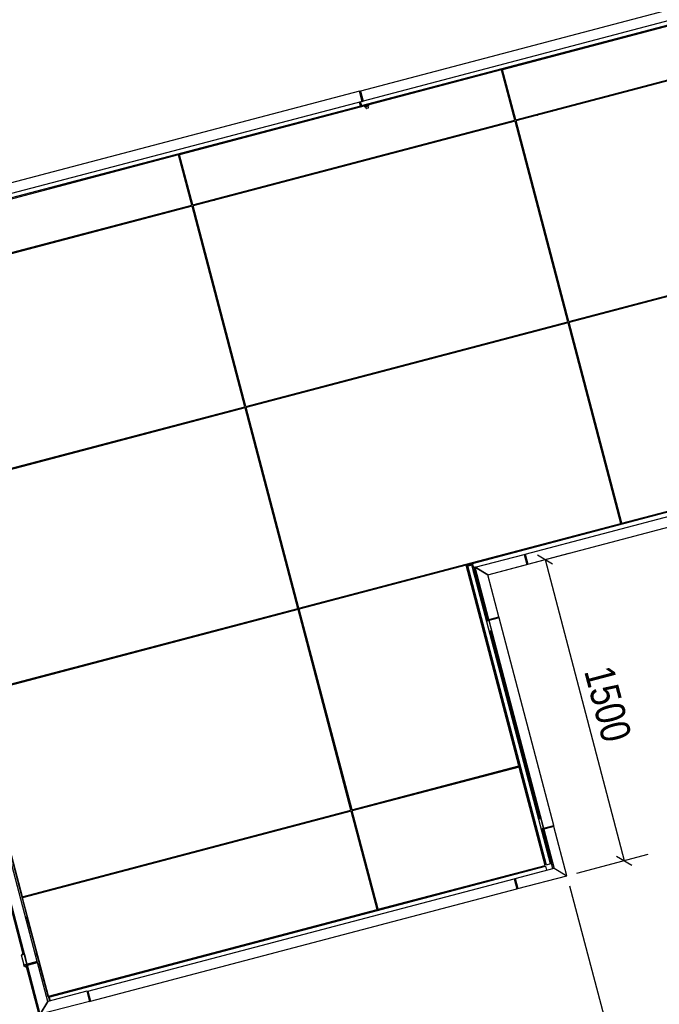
# Model space of a CAD drawing. Header units: millimetres. Extents: x 1838 to 190192, y -28 to 11710.
# Tile 55 of 80: x 106152 to 109236, y 2650 to 7394. Entities that reach past the tile are written whole.
import ezdxf

# ---------------------------------------------------------------- set-up
doc = ezdxf.new("R2010")
doc.units = ezdxf.units.MM
doc.styles.add('Arial Narrow', font='ARIALN.TTF', dxfattribs={"height": 0.2})

# ---------------------------------------------------------------- blocks, each defined once
blk = doc.blocks.new('Part-59916 - 1285')
at = {"color": 7}
for p, q in [((107795.5, 6978.3), (103885.6, 5949.6)), ((107795.5, 6978.3), (107790.5, 6997.6)), ((103880.6, 5969), (103881.8, 5969.3)), ((103885.6, 5949.6), (103880.6, 5969)), ((103880.6, 5969), (103885.2, 5951.6)), ((103881.8, 5969.3), (103891.8, 5971.9)), ((103886.3, 5951.9), (103881.8, 5969.3)), ((103881.8, 5969.3), (103886.9, 5950)), ((103885.2, 5951.6), (103886.3, 5951.9))]:
    blk.add_line(p, q, dxfattribs=at)
blk = doc.blocks.new('Part-57368 - 1285')
at = {"color": 7}
for p, q in [((108506.1, 7036), (108510.6, 7037.2)), ((108512.1, 6898), (108510.8, 6902.8)), ((108513.5, 6898.4), (108512.3, 6903.2)), ((108571.5, 6913.6), (108570.3, 6918.5)), ((108769.2, 5926.4), (108768, 5931.3)), ((108827.3, 5941.7), (108826, 5946.5)), ((108767.8, 5926), (108766.5, 5930.9)), ((109020, 5082.5), (109024.6, 5083.7))]:
    blk.add_line(p, q, dxfattribs=at)
blk = doc.blocks.new('Part-59962 - 1285')
at = {"color": 7}
for p, q in [((107444.6, 4538.7), (107443.3, 4543.6)), ((107446.1, 4539.1), (107444.8, 4544)), ((107455.8, 4541.7), (107454.5, 4546.5))]:
    blk.add_line(p, q, dxfattribs=at)
blk = doc.blocks.new('Part-57954 - 1285')
at = {"color": 7}
for p, q in [((107239.2, 5523.9), (105686.9, 5115.5)), ((107493.7, 4556.8), (107239.2, 5523.9)), ((105941.3, 4148.4), (105686.9, 5115.5)), ((105941.6, 4148.5), (105687.2, 5115.6)), ((105941.3, 4148.4), (107493.7, 4556.8))]:
    blk.add_line(p, q, dxfattribs=at)
blk = doc.blocks.new('Part-60073 - 1285')
at = {"color": 7}
for p, q in [((108653.4, 3543.5), (108665, 3546.6)), ((108665, 3546.6), (108677.8, 3498.2)), ((108666.1, 3495.2), (108677.8, 3498.2))]:
    blk.add_line(p, q, dxfattribs=at)
blk = doc.blocks.new('Part-58480 - 1285')
at = {"color": 7}
for p, q in [((108584.4, 4817.9), (108589.3, 4819.2)), ((108584.4, 4817.9), (108597.1, 4769.6)), ((108589.3, 4819.2), (108602, 4770.8)), ((108597.1, 4769.6), (108602, 4770.8))]:
    blk.add_line(p, q, dxfattribs=at)
blk = doc.blocks.new('Bolt-96561 - 1285')
at = {"color": 7}
for p, q in [((106166.1, 2892.2), (106167, 2892.5)), ((106166.8, 2889.3), (106166.1, 2892.2)), ((106167, 2892.5), (106168.9, 2893)), ((106167.8, 2889.6), (106167, 2892.5)), ((106182.9, 2828.4), (106182.1, 2831.3)), ((106182.9, 2828.4), (106183.8, 2828.7)), ((106183.8, 2828.7), (106183.1, 2831.6)), ((106183.8, 2828.7), (106185.7, 2829.2))]:
    blk.add_line(p, q, dxfattribs=at)
blk = doc.blocks.new('Part-57367 - 1285')
at = {"color": 7}
for p, q in [((106949.2, 6626.4), (106953.7, 6627.6)), ((107014.7, 6504), (107013.4, 6508.8)), ((106955.2, 6488.4), (106953.9, 6493.2)), ((106956.6, 6488.7), (106955.4, 6493.6)), ((107210.9, 5516.4), (107209.6, 5521.3)), ((107212.3, 5516.8), (107211.1, 5521.7)), ((107270.4, 5532.1), (107269.1, 5536.9)), ((107463.1, 4672.9), (107467.7, 4674.1))]:
    blk.add_line(p, q, dxfattribs=at)
blk = doc.blocks.new('Part-60520 - 1285')
at = {"color": 7}
for p, q in [((108535.9, 3254.1), (108540.7, 3255.4)), ((108535.9, 3254.1), (108548.6, 3205.7)), ((108540.7, 3255.4), (108553.4, 3207)), ((108548.6, 3205.7), (108553.4, 3207))]:
    blk.add_line(p, q, dxfattribs=at)
blk = doc.blocks.new('Part-57409 - 1285')
at = {"color": 7}
for p, q in [((106933.4, 6482.6), (106932.2, 6487.5)), ((106934.4, 6482.9), (106933.2, 6487.7)), ((107189.1, 5510.7), (107187.9, 5515.6)), ((107190.1, 5511), (107188.9, 5515.8))]:
    blk.add_line(p, q, dxfattribs=at)
blk = doc.blocks.new('Part-57410 - 1285')
at = {"color": 7}
for p, q in [((108490.3, 6892.2), (108489.1, 6897.1)), ((108491.3, 6892.5), (108490, 6897.3)), ((108746, 5920.3), (108744.8, 5925.2)), ((108747, 5920.6), (108745.7, 5925.4))]:
    blk.add_line(p, q, dxfattribs=at)
blk = doc.blocks.new('Part-60431 - 1285')
at = {"color": 7}
for p, q in [((108463.4, 4512.1), (108414.4, 4499.2)), ((108726.7, 3511.1), (108463.4, 4512.1)), ((108414.4, 4499.2), (108677.8, 3498.2)), ((108678.4, 3498.4), (108415, 4499.3)), ((108677.8, 3498.2), (108726.7, 3511.1))]:
    blk.add_line(p, q, dxfattribs=at)
blk = doc.blocks.new('Part-60479 - 1285')
at = {"color": 7}
for p, q in [((108396.7, 4545.2), (108401.9, 4546.6)), ((108397.4, 4542.3), (108396.7, 4545.2)), ((108402.7, 4543.7), (108397.4, 4542.3))]:
    blk.add_line(p, q, dxfattribs=at)
blk = doc.blocks.new('Part-58479 - 1285')
at = {"color": 7}
for p, q in [((108589.3, 4819.2), (112409, 5824.1)), ((112409, 5824.1), (112421.7, 5775.8)), ((108602, 4770.8), (112421.7, 5775.8)), ((108589.3, 4819.2), (108602, 4770.8))]:
    blk.add_line(p, q, dxfattribs=at)
blk = doc.blocks.new('Part-57522 - 1285')
at = {"color": 7}
for p, q in [((107209.6, 5516.1), (107208.4, 5521)), ((107210.6, 5516.4), (107209.4, 5521.2))]:
    blk.add_line(p, q, dxfattribs=at)
blk = doc.blocks.new('Part-57523 - 1285')
at = {"color": 7}
for p, q in [((106945.3, 6485.8), (106944, 6490.6)), ((106946.3, 6486), (106945, 6490.9))]:
    blk.add_line(p, q, dxfattribs=at)
blk = doc.blocks.new('Part-57532 - 1285')
at = {"color": 7}
for p, q in [((108766.5, 5925.7), (108765.3, 5930.6)), ((108767.5, 5926), (108766.3, 5930.8))]:
    blk.add_line(p, q, dxfattribs=at)
blk = doc.blocks.new('Part-57533 - 1285')
at = {"color": 7}
for p, q in [((108502.2, 6895.4), (108500.9, 6900.2)), ((108503.2, 6895.6), (108501.9, 6900.5))]:
    blk.add_line(p, q, dxfattribs=at)
blk = doc.blocks.new('Part-57582 - 1285')
at = {"color": 7}
for p, q in [((109020, 5082.5), (109024.6, 5083.7)), ((109050.6, 4966.4), (109055.1, 4967.6)), ((107463.1, 4672.9), (107467.7, 4674.1)), ((107493.7, 4556.8), (107498.2, 4558))]:
    blk.add_line(p, q, dxfattribs=at)
blk = doc.blocks.new('Part-96623 - 1285')
at = {"color": 7}
for p, q in [((106481, 2713.5), (108535.9, 3254.1)), ((108535.9, 3254.1), (108548.6, 3205.7)), ((106493.7, 2665.1), (108548.6, 3205.7)), ((106481, 2713.5), (106493.7, 2665.1))]:
    blk.add_line(p, q, dxfattribs=at)
blk = doc.blocks.new('Part-96644 - 1285')
at = {"color": 7}
for p, q in [((107845.3, 3093.1), (107844, 3097.9)), ((107846.8, 3093.5), (107845.5, 3098.3)), ((107856.5, 3096), (107855.2, 3100.9))]:
    blk.add_line(p, q, dxfattribs=at)
blk = doc.blocks.new('Part-57680 - 1285')
at = {"color": 7}
for p, q in [((106176.7, 6283.6), (106175.4, 6288.4)), ((106178.2, 6283.9), (106176.9, 6288.8)), ((106236.2, 6299.2), (106234.9, 6304)), ((106432.4, 5311.6), (106431.1, 5316.5)), ((106433.9, 5312), (106432.6, 5316.9)), ((106491.9, 5327.3), (106490.6, 5332.1))]:
    blk.add_line(p, q, dxfattribs=at)
blk = doc.blocks.new('Part-60430 - 1285')
at = {"color": 7}
for p, q in [((108540.7, 3255.4), (108729.3, 3305)), ((108729.3, 3305), (108790.3, 3269.4)), ((108540.7, 3255.4), (108553.4, 3207)), ((108553.4, 3207), (108790.3, 3269.4))]:
    blk.add_line(p, q, dxfattribs=at)
blk = doc.blocks.new('Part-57681 - 1285')
at = {"color": 7}
for p, q in [((106340.5, 5287.4), (106342.9, 5293.2)), ((106341.2, 5287.6), (106343.6, 5293.4)), ((106414.2, 5306.8), (106416.6, 5312.6))]:
    blk.add_line(p, q, dxfattribs=at)
blk = doc.blocks.new('Part-57683 - 1285')
at = {"color": 7}
for p, q in [((106804.2, 6448.6), (106806.6, 6454.4)), ((106804.9, 6448.8), (106807.3, 6454.6)), ((106877.9, 6468), (106880.3, 6473.8))]:
    blk.add_line(p, q, dxfattribs=at)
blk = doc.blocks.new('Part-57684 - 1285')
at = {"color": 7}
for p, q in [((106505.2, 5336), (106510.2, 5332.1)), ((106505.9, 5336.1), (106510.9, 5332.3)), ((106578.9, 5355.3), (106583.9, 5351.5))]:
    blk.add_line(p, q, dxfattribs=at)
blk = doc.blocks.new('Part-57696 - 1285')
at = {"color": 7}
for p, q in [((107733.6, 6693.2), (107732.3, 6698)), ((107735.1, 6693.5), (107733.8, 6698.4)), ((107793.1, 6708.8), (107791.8, 6713.7)), ((108048.8, 5736.9), (108047.5, 5741.7)), ((107989.3, 5721.2), (107988, 5726.1)), ((107990.8, 5721.6), (107989.5, 5726.5))]:
    blk.add_line(p, q, dxfattribs=at)
blk = doc.blocks.new('Part-57697 - 1285')
at = {"color": 7}
for p, q in [((107897.3, 5697), (107899.8, 5702.8)), ((107898.1, 5697.2), (107900.5, 5703)), ((107971.1, 5716.4), (107973.5, 5722.2))]:
    blk.add_line(p, q, dxfattribs=at)
blk = doc.blocks.new('Part-96519 - 1285')
at = {"color": 7}
for p, q in [((106224.6, 2681.2), (106229.9, 2682.6)), ((106225.4, 2678.3), (106224.6, 2681.2)), ((106230.7, 2679.7), (106225.4, 2678.3))]:
    blk.add_line(p, q, dxfattribs=at)
blk = doc.blocks.new('Part-57698 - 1285')
at = {"color": 7}
for p, q in [((107087, 6528.2), (107091.9, 6524.3)), ((107087.7, 6528.4), (107092.7, 6524.5)), ((107160.7, 6547.6), (107165.7, 6543.7))]:
    blk.add_line(p, q, dxfattribs=at)
blk = doc.blocks.new('Part-57699 - 1285')
at = {"color": 7}
for p, q in [((108434.8, 6877.6), (108437.2, 6883.4)), ((108361.1, 6858.2), (108363.5, 6864)), ((108361.8, 6858.4), (108364.2, 6864.2))]:
    blk.add_line(p, q, dxfattribs=at)
blk = doc.blocks.new('Part-57700 - 1285')
at = {"color": 7}
for p, q in [((108062.1, 5745.6), (108067.1, 5741.7)), ((108062.8, 5745.7), (108067.8, 5741.9)), ((108135.8, 5764.9), (108140.8, 5761.1))]:
    blk.add_line(p, q, dxfattribs=at)
blk = doc.blocks.new('Part-57714 - 1285')
at = {"color": 7}
for p, q in [((108643.9, 6937.8), (108648.8, 6933.9)), ((108644.6, 6938), (108649.6, 6934.1)), ((108717.6, 6957.2), (108722.5, 6953.3))]:
    blk.add_line(p, q, dxfattribs=at)
blk = doc.blocks.new('Part-59949 - 1285')
at = {"color": 7}
for p, q in [((106678.5, 4337.2), (106677.2, 4342)), ((106679.9, 4337.6), (106678.7, 4342.4)), ((106689.6, 4340.1), (106688.3, 4344.9))]:
    blk.add_line(p, q, dxfattribs=at)
blk = doc.blocks.new('Part-57953 - 1285')
at = {"color": 7}
for p, q in [((108475.6, 7152), (106923.2, 6743.6)), ((108539.2, 6910.3), (108475.6, 7152)), ((106986.8, 6501.9), (108539.2, 6910.3)), ((106986.8, 6501.9), (106923.2, 6743.6)), ((106987.1, 6501.9), (106923.5, 6743.7))]:
    blk.add_line(p, q, dxfattribs=at)
blk = doc.blocks.new('Part-59965 - 1285')
at = {"color": 7}
for p, q in [((107494.9, 4552), (105910.7, 4135.2)), ((107749.4, 3584.9), (107494.9, 4552)), ((106165.1, 3168.1), (105910.7, 4135.2)), ((106165.4, 3168.2), (105911, 4135.2)), ((106165.1, 3168.1), (107749.4, 3584.9))]:
    blk.add_line(p, q, dxfattribs=at)
blk = doc.blocks.new('Part-59929 - 1285')
at = {"color": 7}
for p, q in [((107202.8, 3435.9), (107204.4, 3441.5)), ((107203.5, 3436.1), (107205.1, 3441.7)), ((107271, 3453.8), (107272.5, 3459.4))]:
    blk.add_line(p, q, dxfattribs=at)
blk = doc.blocks.new('Bolt-60446 - 1285')
at = {"color": 7}
for p, q in [((108656.1, 3547.3), (108657.1, 3547.6)), ((108656.9, 3544.4), (108656.1, 3547.3)), ((108657.1, 3547.6), (108658.9, 3548.1)), ((108657.9, 3544.7), (108657.1, 3547.6)), ((108672.9, 3483.5), (108672.1, 3486.4)), ((108675.7, 3484.3), (108672.9, 3483.5)), ((108673.9, 3483.8), (108673.1, 3486.7))]:
    blk.add_line(p, q, dxfattribs=at)
blk = doc.blocks.new('Part-60089 - 1285')
at = {"color": 7}
for p, q in [((108555.7, 3940.7), (108561, 3942.1)), ((108556.4, 3937.8), (108555.7, 3940.7)), ((108561.7, 3939.2), (108556.4, 3937.8))]:
    blk.add_line(p, q, dxfattribs=at)
blk = doc.blocks.new('Part-57955 - 1285')
at = {"color": 7}
for p, q in [((106983.5, 6495.8), (105431.2, 6087.4)), ((107238, 5528.7), (106983.5, 6495.8)), ((105685.6, 5120.3), (105431.2, 6087.4)), ((105685.9, 5120.4), (105431.5, 6087.5)), ((105685.6, 5120.3), (107238, 5528.7))]:
    blk.add_line(p, q, dxfattribs=at)
blk = doc.blocks.new('Part-59927 - 1285')
at = {"color": 7}
for p, q in [((107718.3, 3571.5), (107716.9, 3576.4)), ((107719.7, 3571.9), (107718.4, 3576.7))]:
    blk.add_line(p, q, dxfattribs=at)
blk = doc.blocks.new('Part-59928 - 1285')
at = {"color": 7}
for p, q in [((106672.1, 3301.5), (106676.2, 3297.4)), ((106672.8, 3301.6), (106676.9, 3297.6)), ((106740.2, 3319.4), (106744.4, 3315.3))]:
    blk.add_line(p, q, dxfattribs=at)
blk = doc.blocks.new('Part-59930 - 1285')
at = {"color": 7}
for p, q in [((108229, 3711.1), (108233.1, 3707)), ((108229.7, 3711.2), (108233.8, 3707.2)), ((108297.1, 3729), (108301.3, 3724.9))]:
    blk.add_line(p, q, dxfattribs=at)
blk = doc.blocks.new('Part-96550 - 1285')
at = {"color": 7}
for p, q in [((106508.9, 2741.5), (106507.6, 2746.3)), ((106510.4, 2741.9), (106509.1, 2746.7)), ((106520.1, 2744.4), (106518.8, 2749.3))]:
    blk.add_line(p, q, dxfattribs=at)
blk = doc.blocks.new('Part-60078 - 1285')
at = {"color": 7}
for p, q in [((108728, 3506.3), (108679, 3493.4)), ((108679, 3493.4), (108728.6, 3304.8)), ((108729.3, 3305), (108679.6, 3493.6)), ((108790.3, 3269.4), (108728, 3506.3)), ((108729.3, 3305), (108790.3, 3269.4))]:
    blk.add_line(p, q, dxfattribs=at)
blk = doc.blocks.new('Part-57948 - 1285')
at = {"color": 7}
for p, q in [((110353, 6343.1), (108800.7, 5934.7)), ((110607.5, 5376), (110353, 6343.1)), ((109055.1, 4967.6), (108800.7, 5934.7)), ((109055.4, 4967.7), (108801, 5934.8)), ((109055.1, 4967.6), (110607.5, 5376))]:
    blk.add_line(p, q, dxfattribs=at)
blk = doc.blocks.new('Part-57949 - 1285')
at = {"color": 7}
for p, q in [((110097.3, 7315), (108545, 6906.6)), ((110351.7, 6347.9), (110097.3, 7315)), ((108799.4, 5939.5), (108545, 6906.6)), ((108799.7, 5939.6), (108545.3, 6906.7)), ((108799.4, 5939.5), (110351.7, 6347.9))]:
    blk.add_line(p, q, dxfattribs=at)
blk = doc.blocks.new('Part-57950 - 1285')
at = {"color": 7}
for p, q in [((110032.4, 7561.6), (108480.1, 7153.2)), ((110096, 7319.9), (110032.4, 7561.6)), ((108543.7, 6911.5), (110096, 7319.9)), ((108543.7, 6911.5), (108480.1, 7153.2)), ((108544, 6911.5), (108480.4, 7153.3))]:
    blk.add_line(p, q, dxfattribs=at)
blk = doc.blocks.new('Part-57951 - 1285')
at = {"color": 7}
for p, q in [((108796.1, 5933.5), (107243.8, 5525.1)), ((109050.6, 4966.4), (108796.1, 5933.5)), ((107498.2, 4558), (107243.8, 5525.1)), ((107498.5, 4558.1), (107244.1, 5525.2)), ((107498.2, 4558), (109050.6, 4966.4))]:
    blk.add_line(p, q, dxfattribs=at)
blk = doc.blocks.new('Part-57952 - 1285')
at = {"color": 7}
for p, q in [((108540.4, 6905.4), (106988.1, 6497)), ((108794.9, 5938.3), (108540.4, 6905.4)), ((107242.5, 5529.9), (106988.1, 6497)), ((107242.8, 5530), (106988.4, 6497.1)), ((107242.5, 5529.9), (108794.9, 5938.3))]:
    blk.add_line(p, q, dxfattribs=at)
blk = doc.blocks.new('Part-57956 - 1285')
at = {"color": 7}
for p, q in [((106918.7, 6742.4), (105366.3, 6334)), ((106982.3, 6500.7), (106918.7, 6742.4)), ((105429.9, 6092.3), (106982.3, 6500.7)), ((105429.9, 6092.3), (105366.3, 6334)), ((105430.2, 6092.3), (105366.6, 6334.1))]:
    blk.add_line(p, q, dxfattribs=at)
blk = doc.blocks.new('Part-59967 - 1285')
at = {"color": 7}
for p, q in [((108304.8, 4765), (107500, 4553.3)), ((108559.3, 3798), (108304.8, 4765)), ((107754.4, 3586.2), (107500, 4553.3)), ((107754.7, 3586.3), (107500.3, 4553.4)), ((107754.4, 3586.2), (108559.3, 3798))]:
    blk.add_line(p, q, dxfattribs=at)
blk = doc.blocks.new('Part-59993 - 1285')
at = {"color": 7}
for p, q in [((108515.5, 3269.4), (108514.2, 3274.3)), ((108516.9, 3269.8), (108515.7, 3274.6)), ((108526.6, 3272.3), (108525.3, 3277.2))]:
    blk.add_line(p, q, dxfattribs=at)
blk = doc.blocks.new('Part-59917 - 1285')
at = {"color": 7}
for p, q in [((111534.9, 7962.1), (111529.9, 7981.4)), ((111534.9, 7962.1), (107799.1, 6979.2)), ((107797.8, 6984.1), (107794, 6998.6)), ((107797.9, 6984.1), (107794.1, 6998.6)), ((107799.8, 6981.5), (107795.2, 6998.9)), ((107795.3, 6998.9), (107800.3, 6979.6)), ((107799.1, 6979.2), (107798.6, 6981.2)), ((107799.7, 6981.5), (107799.8, 6981.5))]:
    blk.add_line(p, q, dxfattribs=at)
blk = doc.blocks.new('Part-59919 - 1285')
at = {"color": 7}
for p, q in [((108560.2, 3793), (108558.9, 3797.9)), ((108500.7, 3777.4), (108499.4, 3782.2)), ((108502.2, 3777.8), (108500.9, 3782.6))]:
    blk.add_line(p, q, dxfattribs=at)
blk = doc.blocks.new('Part-59920 - 1285')
at = {"color": 7}
for p, q in [((107860.1, 3164.2), (107865.1, 3165.5)), ((107875.3, 3106.2), (107880.3, 3107.5)), ((106290.1, 2689.1), (106291, 2689.4))]:
    blk.add_line(p, q, dxfattribs=at)
blk = doc.blocks.new('Part-96505 - 1285')
at = {"color": 7}
for p, q in [((106157.2, 2937.5), (106162.5, 2938.9)), ((106158, 2934.6), (106157.2, 2937.5)), ((106163.3, 2936), (106158, 2934.6))]:
    blk.add_line(p, q, dxfattribs=at)
blk = doc.blocks.new('Part-60074 - 1285')
at = {"color": 7}
for p, q in [((108402.8, 4496.1), (108414.4, 4499.2)), ((108414.4, 4499.2), (108427.1, 4450.8)), ((108415.5, 4447.8), (108427.1, 4450.8))]:
    blk.add_line(p, q, dxfattribs=at)
blk = doc.blocks.new('Part-60076 - 1285')
at = {"color": 7}
for p, q in [((108390.1, 4441.1), (108395, 4442.4)), ((108392.6, 4431.4), (108397.5, 4432.7)), ((108418.1, 4438.1), (108424.4, 4439.8))]:
    blk.add_line(p, q, dxfattribs=at)
blk = doc.blocks.new('Bolt-60077 - 1285')
at = {"color": 7}
for p, q in [((108422.3, 4436.1), (108421.5, 4439)), ((108422.3, 4436.1), (108423.3, 4436.4)), ((108423.3, 4436.4), (108422.5, 4439.3)), ((108423.3, 4436.4), (108425.1, 4436.9))]:
    blk.add_line(p, q, dxfattribs=at)
blk = doc.blocks.new('Part-60080 - 1285')
at = {"color": 7}
for p, q in [((108421.9, 4448.9), (108659.6, 3545.7)), ((108422, 4448.9), (108421.9, 4448.9)), ((108422, 4448.9), (108427.3, 4450.3)), ((108659.6, 3545.7), (108422, 4448.9)), ((108659.6, 3545.7), (108664.9, 3547.1)), ((108659.6, 3545.7), (108659.6, 3545.7))]:
    blk.add_line(p, q, dxfattribs=at)
blk = doc.blocks.new('Part-60081 - 1285')
at = {"color": 7}
for p, q in [((108342.9, 4749.2), (108343, 4749.2)), ((108407.8, 4502.6), (108342.9, 4749.2)), ((108343, 4749.2), (108349.7, 4745.3)), ((108407.9, 4502.6), (108343, 4749.2))]:
    blk.add_line(p, q, dxfattribs=at)
blk = doc.blocks.new('Part-60086 - 1285')
at = {"color": 7}
for p, q in [((108647.3, 3592.6), (108652.6, 3594)), ((108648, 3589.7), (108647.3, 3592.6)), ((108653.3, 3591.1), (108648, 3589.7))]:
    blk.add_line(p, q, dxfattribs=at)
blk = doc.blocks.new('Part-59968 - 1285')
at = {"color": 7}
for p, q in [((108560.5, 3793.1), (107755.7, 3581.4)), ((108685.2, 3319.2), (108560.5, 3793.1)), ((107880.3, 3107.5), (107755.7, 3581.4)), ((107880.6, 3107.6), (107756, 3581.4)), ((107880.3, 3107.5), (108685.2, 3319.2))]:
    blk.add_line(p, q, dxfattribs=at)
blk = doc.blocks.new('Part-59969 - 1285')
at = {"color": 7}
for p, q in [((107793.2, 6998.4), (107797, 6983.9)), ((107795, 6980.2), (107799.7, 6981.5)), ((107797, 6983.9), (107799, 6984.4))]:
    blk.add_line(p, q, dxfattribs=at)
blk = doc.blocks.new('Part-59990 - 1285')
at = {"color": 7}
for p, q in [((107177.1, 2917.3), (107175.8, 2922.1)), ((107178.6, 2917.7), (107177.3, 2922.5)), ((107188.3, 2920.2), (107187, 2925.1))]:
    blk.add_line(p, q, dxfattribs=at)
blk = doc.blocks.new('Part-58405 - 1285')
at = {"color": 7}
for p, q in [((108617.2, 4847.2), (108615.9, 4852.1)), ((108618.7, 4847.6), (108617.4, 4852.5)), ((108628.4, 4850.2), (108627.1, 4855))]:
    blk.add_line(p, q, dxfattribs=at)
blk = doc.blocks.new('Part-60090 - 1285')
at = {"color": 7}
for p, q in [((108525.1, 4056.8), (108530.4, 4058.2)), ((108525.9, 4053.9), (108525.1, 4056.8)), ((108531.2, 4055.3), (108525.9, 4053.9))]:
    blk.add_line(p, q, dxfattribs=at)
blk = doc.blocks.new('Part-60091 - 1285')
at = {"color": 7}
for p, q in [((108494.6, 4172.8), (108499.9, 4174.2)), ((108495.4, 4169.9), (108494.6, 4172.8)), ((108500.7, 4171.3), (108495.4, 4169.9))]:
    blk.add_line(p, q, dxfattribs=at)
blk = doc.blocks.new('Part-60485 - 1285')
at = {"color": 7}
for p, q in [((108348.3, 4750.6), (108342.9, 4749.2)), ((108343, 4749.2), (108349.7, 4745.3))]:
    blk.add_line(p, q, dxfattribs=at)
blk = doc.blocks.new('Part-96520 - 1285')
at = {"color": 7}
for p, q in [((106194.1, 2797.3), (106199.4, 2798.6)), ((106194.9, 2794.4), (106194.1, 2797.3)), ((106200.2, 2795.7), (106194.9, 2794.4))]:
    blk.add_line(p, q, dxfattribs=at)
blk = doc.blocks.new('Part-60480 - 1285')
at = {"color": 7}
for p, q in [((108366.1, 4661.2), (108371.4, 4662.6)), ((108366.9, 4658.3), (108366.1, 4661.2)), ((108372.2, 4659.7), (108366.9, 4658.3))]:
    blk.add_line(p, q, dxfattribs=at)
blk = doc.blocks.new('Part-60502 - 1285')
at = {"color": 7}
for p, q in [((108402.4, 4501.2), (108462.1, 4516.9)), ((108463.4, 4512.1), (108403.6, 4496.3)), ((108463.4, 4512.1), (108462.1, 4516.9)), ((108403.6, 4496.3), (108402.4, 4501.2)), ((108415, 4499.3), (108413.8, 4504.2))]:
    blk.add_line(p, q, dxfattribs=at)
blk = doc.blocks.new('Part-59918 - 1285')
at = {"color": 7}
for p, q in [((112391.6, 5840.2), (108309.6, 4766.3)), ((112396.7, 5820.9), (112391.6, 5840.2)), ((108310.1, 4764.4), (108309.6, 4766.3)), ((108310.1, 4764.4), (108335.6, 4771.1)), ((108311.4, 4764.7), (108310.8, 4766.6)), ((108339, 4753.4), (108334.4, 4770.8)), ((108339, 4753.4), (108334.4, 4770.8)), ((108335.6, 4771.1), (108340.2, 4753.7)), ((108340.2, 4753.7), (108335.6, 4771.1)), ((108347, 4755.5), (108339, 4753.4))]:
    blk.add_line(p, q, dxfattribs=at)
blk = doc.blocks.new('Part-96531 - 1285')
at = {"color": 7}
for p, q in [((106236.7, 2856), (106176.9, 2840.3)), ((106178.2, 2835.5), (106237.9, 2851.2)), ((106237.9, 2851.2), (106236.7, 2856)), ((106176.9, 2840.3), (106178.2, 2835.5)), ((106189.6, 2838.5), (106188.3, 2843.3))]:
    blk.add_line(p, q, dxfattribs=at)
blk = doc.blocks.new('Part-59966 - 1285')
at = {"color": 7}
for p, q in [((107750.7, 3580), (106166.4, 3163.2)), ((107875.3, 3106.2), (107750.7, 3580)), ((106291, 2689.4), (106166.4, 3163.2)), ((106291.4, 2689.4), (106166.7, 3163.3)), ((106291, 2689.4), (107875.3, 3106.2))]:
    blk.add_line(p, q, dxfattribs=at)
blk = doc.blocks.new('Part-59714 - 1285')
at = {"color": 7}
for p, q in [((105994.9, 3810.9), (105930, 4057.5)), ((106245.5, 2858.3), (105997.5, 3801.3)), ((106224.9, 3178.6), (106223.6, 3183.5)), ((106166.9, 3163.4), (106165.6, 3168.2)), ((106290.1, 2689.1), (106248.1, 2848.7)), ((106290.1, 2689.1), (106291, 2689.4))]:
    blk.add_line(p, q, dxfattribs=at)
blk = doc.blocks.new('Part-60777 - 1285')
at = {"color": 7}
for p, q in [((108475.6, 7152), (108480.1, 7153.2)), ((108506.1, 7036), (108510.6, 7037.2)), ((106918.7, 6742.4), (106923.2, 6743.6)), ((106949.2, 6626.4), (106953.7, 6627.6))]:
    blk.add_line(p, q, dxfattribs=at)
blk = doc.blocks.new('Part-58837 - 1285')
at = {"color": 7}
for p, q in [((107790, 7049.2), (103881.5, 6020.9)), ((107802.7, 7000.9), (107790, 7049.2)), ((107802.7, 7000.9), (103894.2, 5972.6)), ((103894.2, 5972.6), (103881.5, 6020.9))]:
    blk.add_line(p, q, dxfattribs=at)
blk = doc.blocks.new('Part-58838 - 1285')
at = {"color": 7}
for p, q in [((111529.2, 8033), (107794.8, 7050.5)), ((111541.9, 7984.6), (111529.2, 8033)), ((111541.9, 7984.6), (107807.5, 7002.1)), ((107807.5, 7002.1), (107794.8, 7050.5))]:
    blk.add_line(p, q, dxfattribs=at)
blk = doc.blocks.new('Part-58844 - 1285')
at = {"color": 7}
for p, q in [((107790, 7049.2), (107794.8, 7050.5)), ((107790, 7049.2), (107802.7, 7000.9)), ((107794.8, 7050.5), (107807.5, 7002.1)), ((107802.7, 7000.9), (107807.5, 7002.1))]:
    blk.add_line(p, q, dxfattribs=at)
blk = doc.blocks.new('Part-59715 - 1285')
at = {"color": 7}
for p, q in [((107497.5, 4542.3), (107502.5, 4543.6)), ((107722.3, 3572.6), (107721, 3577.4)), ((107723.7, 3573), (107722.5, 3577.8)), ((107781.8, 3588.2), (107780.5, 3593.1)), ((107860.1, 3164.2), (107865.1, 3165.5))]:
    blk.add_line(p, q, dxfattribs=at)
blk = doc.blocks.new('Part-60500 - 1285')
at = {"color": 7}
for p, q in [((108347, 4755.5), (108347.6, 4755.6)), ((108413.1, 4504), (108347, 4755.5)), ((108413.8, 4504.2), (108347.6, 4755.6)), ((108347.6, 4755.6), (108408.7, 4720)), ((108462.1, 4516.9), (108408.7, 4720)), ((108413.1, 4504), (108462.1, 4516.9))]:
    blk.add_line(p, q, dxfattribs=at)
blk = doc.blocks.new('Part-59924 - 1285')
at = {"color": 7}
for p, q in [((106943.8, 3367.8), (106942.6, 3372.6)), ((106945.3, 3368.2), (106944, 3373)), ((107003.3, 3383.4), (107002.1, 3388.3))]:
    blk.add_line(p, q, dxfattribs=at)
blk = doc.blocks.new('Part-59926 - 1285')
at = {"color": 7}
for p, q in [((106244.2, 2863.4), (106187.7, 3070.8)), ((106244.1, 2858), (106233.6, 2896.5)), ((106245.5, 2858.3), (106244.2, 2863.4)), ((106290.1, 2689.1), (106246.7, 2848.3)), ((106290.1, 2689.1), (106248.1, 2848.7))]:
    blk.add_line(p, q, dxfattribs=at)
blk = doc.blocks.new('Part-59943 - 1285')
at = {"color": 7}
for p, q in [((108235.3, 4746.8), (108234.1, 4751.6)), ((108236.8, 4747.2), (108235.5, 4752)), ((108246.5, 4749.7), (108245.2, 4754.5))]:
    blk.add_line(p, q, dxfattribs=at)
blk = doc.blocks.new('Bolt-59944 - 1285')
at = {"color": 7}
for p, q in [((108312.5, 4736), (108314.7, 4736.6)), ((108315.3, 4734.7), (108314.7, 4736.6)), ((108315, 4735.5), (108317.6, 4736.2)), ((108316.7, 4729.4), (108315.3, 4734.7)), ((108318.7, 4722.2), (108316.7, 4729.4)), ((108316.9, 4728.9), (108319.4, 4729.5)), ((108320.6, 4714.9), (108318.7, 4722.2)), ((108320.1, 4707), (108322.3, 4707.6)), ((108320.4, 4715.5), (108322.9, 4716.1)), ((108321.9, 4709.6), (108320.6, 4714.9)), ((108322.3, 4707.6), (108321.9, 4709.6)), ((108322.1, 4708.7), (108324.7, 4709.4)), ((108340.8, 4732.1), (108340, 4734.9)), ((108341.8, 4728.2), (108340.8, 4732.1)), ((108342.8, 4724.4), (108341.8, 4728.2)), ((108343.5, 4721.5), (108342.8, 4724.4))]:
    blk.add_line(p, q, dxfattribs=at)
blk = doc.blocks.new('Part-59946 - 1285')
at = {"color": 7}
for p, q in [((107456.9, 4542), (107455.6, 4546.8)), ((107458.4, 4542.4), (107457.1, 4547.2)), ((107468, 4544.9), (107466.8, 4549.7))]:
    blk.add_line(p, q, dxfattribs=at)
blk = doc.blocks.new('Bolt-59970 - 1285')
at = {"color": 7}
for p, q in [((107814.5, 6981.2), (107814, 6983.2)), ((107815, 6981.4), (107814.5, 6983.3)), ((107814.5, 6981.2), (107815, 6981.4)), ((107816.7, 6973.5), (107814.7, 6981.3)), ((107834.4, 6986.4), (107815, 6981.4)), ((107817.2, 6973.7), (107815.2, 6981.4)), ((107836.2, 6978.7), (107817.2, 6973.7)), ((107822.1, 6974.9), (107820.1, 6982.7)), ((107823.4, 6967), (107821.4, 6974.8)), ((107823.9, 6967.2), (107821.9, 6974.9)), ((107831.6, 6977.4), (107829.5, 6985.2)), ((107833.6, 6969.7), (107831.6, 6977.4)), ((107834.4, 6986.4), (107833.9, 6988.4)), ((107836.2, 6978.7), (107834.2, 6986.4)), ((107817.2, 6973.7), (107816.7, 6973.5)), ((107823.4, 6967), (107823.9, 6967.2)), ((107823.9, 6967.2), (107824.6, 6967.3)), ((107824.6, 6967.3), (107833, 6969.5)), ((107833, 6969.5), (107833.6, 6969.7))]:
    blk.add_line(p, q, dxfattribs=at)
blk = doc.blocks.new('Part-60079 - 1285')
at = {"color": 7}
for p in [(108723.3, 3303.4), (108723.4, 3303.4)]:
    blk.add_line(p, (108673.7, 3492), dxfattribs=at)
blk = doc.blocks.new('Part-60087 - 1285')
at = {"color": 7}
for p, q in [((108616.7, 3708.6), (108622, 3710)), ((108617.5, 3705.7), (108616.7, 3708.6)), ((108622.8, 3707.1), (108617.5, 3705.7))]:
    blk.add_line(p, q, dxfattribs=at)
blk = doc.blocks.new('Part-60088 - 1285')
at = {"color": 7}
for p, q in [((108586.2, 3824.7), (108591.5, 3826.1)), ((108587, 3821.8), (108586.2, 3824.7)), ((108592.3, 3823.2), (108587, 3821.8))]:
    blk.add_line(p, q, dxfattribs=at)
blk = doc.blocks.new('Part-60092 - 1285')
at = {"color": 7}
for p, q in [((108464.1, 4288.9), (108469.4, 4290.3)), ((108464.8, 4286), (108464.1, 4288.9)), ((108470.1, 4287.4), (108464.8, 4286))]:
    blk.add_line(p, q, dxfattribs=at)
blk = doc.blocks.new('Part-60093 - 1285')
at = {"color": 7}
for p, q in [((108433.6, 4404.9), (108438.8, 4406.3)), ((108434.3, 4402), (108433.6, 4404.9)), ((108439.6, 4403.4), (108434.3, 4402))]:
    blk.add_line(p, q, dxfattribs=at)
blk = doc.blocks.new('Part-60102 - 1285')
at = {"color": 7}
for p, q in [((108311, 4761.5), (108331.6, 4766.9)), ((108690.1, 3320.5), (108311, 4761.5)), ((108691.3, 3320.9), (108312.2, 4761.8)), ((108710.7, 3325.9), (108331.6, 4766.9)), ((108710.7, 3325.9), (108690.1, 3320.5))]:
    blk.add_line(p, q, dxfattribs=at)
blk = doc.blocks.new('Part-60471 - 1285')
at = {"color": 7}
for p, q in [((108714.7, 3336.3), (108720, 3337.7)), ((108715.5, 3333.4), (108714.7, 3336.3)), ((108720.8, 3334.8), (108715.5, 3333.4))]:
    blk.add_line(p, q, dxfattribs=at)
blk = doc.blocks.new('Part-60445 - 1285')
at = {"color": 7}
for p, q in [((108640.7, 3488.5), (108645.6, 3489.8)), ((108643.2, 3478.8), (108648.1, 3480.1)), ((108668.7, 3485.5), (108675, 3487.2))]:
    blk.add_line(p, q, dxfattribs=at)
blk = doc.blocks.new('Part-60472 - 1285')
at = {"color": 7}
for p, q in [((108684.2, 3452.4), (108689.5, 3453.8)), ((108684.9, 3449.5), (108684.2, 3452.4)), ((108690.2, 3450.9), (108684.9, 3449.5))]:
    blk.add_line(p, q, dxfattribs=at)
blk = doc.blocks.new('Part-60499 - 1285')
at = {"color": 7}
for p, q in [((108347.6, 4755.6), (108584.4, 4817.9)), ((108584.4, 4817.9), (108597.1, 4769.6)), ((108347.6, 4755.6), (108347, 4755.5)), ((108408.7, 4720), (108347.6, 4755.6)), ((108408.7, 4720), (108597.1, 4769.6))]:
    blk.add_line(p, q, dxfattribs=at)
blk = doc.blocks.new('Part-60527 - 1285')
at = {"color": 7}
for p, q in [((108667, 3495.4), (108726.7, 3511.1)), ((108728, 3506.3), (108726.7, 3511.1)), ((108668.3, 3490.6), (108667, 3495.4)), ((108728, 3506.3), (108668.3, 3490.6)), ((108679.6, 3493.6), (108678.4, 3498.4))]:
    blk.add_line(p, q, dxfattribs=at)
blk = doc.blocks.new('Part-60847 - 1285')
at = {"color": 7}
for p, q in [((106800.9, 6711.5), (106799.6, 6716.3)), ((106802.4, 6711.8), (106801.1, 6716.7)), ((106812.1, 6714.4), (106810.8, 6719.2))]:
    blk.add_line(p, q, dxfattribs=at)
blk = doc.blocks.new('Part-60850 - 1285')
at = {"color": 7}
for p, q in [((107735.7, 6957.4), (107734.4, 6962.2)), ((107737.2, 6957.8), (107735.9, 6962.6)), ((107746.9, 6960.3), (107745.6, 6965.2))]:
    blk.add_line(p, q, dxfattribs=at)
blk = doc.blocks.new('Part-60853 - 1285')
at = {"color": 7}
for p, q in [((108670.5, 7203.3), (108669.3, 7208.2)), ((108672, 7203.7), (108670.7, 7208.6)), ((108681.7, 7206.3), (108680.4, 7211.1))]:
    blk.add_line(p, q, dxfattribs=at)
blk = doc.blocks.new('Part-96471 - 1285')
at = {"color": 7}
for p, q in [((106292.7, 2684.6), (108687.8, 3314.7)), ((108687.8, 3314.7), (108692.8, 3295.4)), ((106297.8, 2665.3), (106292.7, 2684.6)), ((106293.2, 2682.7), (106294.4, 2683)), ((106297.8, 2665.3), (106293.2, 2682.7)), ((106299, 2665.6), (106293.9, 2685)), ((106294.4, 2683), (106299, 2665.6))]:
    blk.add_line(p, q, dxfattribs=at)
blk = doc.blocks.new('Part-96494 - 1285')
at = {"color": 7}
for p, q in [((105888.6, 4124.2), (105909.2, 4129.6)), ((105909.2, 4129.6), (106288.3, 2688.6)), ((105888.6, 4124.2), (105888.6, 4124.2)), ((105892.4, 4109.7), (105888.6, 4124.2)), ((105892.5, 4109.7), (105888.6, 4124.2)), ((105893.6, 4110), (105889.8, 4124.5)), ((105893.7, 4110), (105889.9, 4124.5)), ((106288.3, 2688.6), (106281.2, 2686.8))]:
    blk.add_line(p, q, dxfattribs=at)
blk = doc.blocks.new('Part-96499 - 1285')
at = {"color": 7}
for p, q in [((106160.3, 2887.6), (106175, 2891.5)), ((106160.3, 2887.6), (106173, 2839.3)), ((106175, 2891.5), (106187.7, 2843.1)), ((106173, 2839.3), (106187.7, 2843.1))]:
    blk.add_line(p, q, dxfattribs=at)
blk = doc.blocks.new('Part-96501 - 1285')
at = {"color": 7}
for p, q in [((106237.9, 2851.2), (106189.6, 2838.5)), ((106287.5, 2662.6), (106237.9, 2851.2)), ((106189, 2838.3), (106189.6, 2838.5)), ((106251.3, 2601.4), (106189, 2838.3)), ((106251.9, 2601.5), (106189.6, 2838.5)), ((106251.9, 2601.5), (106287.5, 2662.6)), ((106251.3, 2601.4), (106251.9, 2601.5))]:
    blk.add_line(p, q, dxfattribs=at)
blk = doc.blocks.new('Part-96502 - 1285')
at = {"color": 7}
for p, q in [((106244.7, 2604.8), (106183.6, 2836.9)), ((106183.7, 2836.9), (106244.7, 2604.8)), ((106244.7, 2604.8), (106248.6, 2611.5)), ((106244.7, 2604.8), (106244.7, 2604.8))]:
    blk.add_line(p, q, dxfattribs=at)
blk = doc.blocks.new('Part-96503 - 1285')
at = {"color": 7}
for p, q in [((105931.9, 3793.8), (105937.2, 3795.2)), ((105931.9, 3793.8), (106169.5, 2890.6)), ((106169.6, 2890.6), (105931.9, 3793.8)), ((105931.9, 3793.8), (105931.9, 3793.8)), ((106169.5, 2890.6), (106169.6, 2890.6)), ((106169.6, 2890.6), (106174.8, 2892))]:
    blk.add_line(p, q, dxfattribs=at)
blk = doc.blocks.new('Part-96514 - 1285')
at = {"color": 7}
for p, q in [((106476.1, 2712.2), (106287.5, 2662.6)), ((106476.1, 2712.2), (106488.8, 2663.9)), ((106488.8, 2663.9), (106251.3, 2601.4)), ((106287.5, 2662.6), (106251.9, 2601.5))]:
    blk.add_line(p, q, dxfattribs=at)
blk = doc.blocks.new('Part-96515 - 1285')
at = {"color": 7}
for p, q in [((105924.4, 3844.1), (105925, 3844.2)), ((106187.7, 2843.1), (105924.4, 3844.1)), ((105973.3, 3857), (105925, 3844.2)), ((106188.3, 2843.3), (105925, 3844.2)), ((106236.7, 2856), (105973.3, 3857)), ((106188.3, 2843.3), (106236.7, 2856)), ((106187.7, 2843.1), (106188.3, 2843.3))]:
    blk.add_line(p, q, dxfattribs=at)
blk = doc.blocks.new('Part-96530 - 1285')
at = {"color": 7}
for p, q in [((106476.1, 2712.2), (106481, 2713.5)), ((106476.1, 2712.2), (106488.8, 2663.9)), ((106481, 2713.5), (106493.7, 2665.1)), ((106488.8, 2663.9), (106493.7, 2665.1))]:
    blk.add_line(p, q, dxfattribs=at)
blk = doc.blocks.new('Part-96560 - 1285')
at = {"color": 7}
for p, q in [((106243.8, 2857.9), (106246.5, 2858.6)), ((106246.3, 2848.2), (106249.1, 2848.9)), ((106173, 2839.3), (106174.5, 2839.7)), ((106175.5, 2829.6), (106173, 2839.3)), ((106174.5, 2839.7), (106177, 2830)), ((106184.9, 2832.1), (106175.5, 2829.6))]:
    blk.add_line(p, q, dxfattribs=at)
blk = doc.blocks.new('StraightDimension-96103 - 1285')
at = {"color": 174}
for p, q in [((108457, 4732.7), (108801, 4823.2)), ((108721.6, 4771.3), (108648.3, 4814)), ((108684.9, 4792.7), (109066.6, 3342)), ((108838.7, 3282.1), (109182.6, 3372.6)), ((109029.9, 3363.4), (109103.2, 3320.7))]:
    blk.add_line(p, q, dxfattribs=at)
at = {"color": 30, "style": 'Arial Narrow'}
blk.add_text('1500', height=143.16, rotation=284.742, dxfattribs=at).set_placement((108872.9, 4255.2))
blk = doc.blocks.new('StraightDimension-98663 - 1285')
at = {"color": 174}
blk.add_line((108803.1, 3221), (109038.1, 2333.3), dxfattribs=at)
blk = doc.blocks.new('StraightDimension-98664 - 1285')
at = {"color": 174}
for p, q in [((108803.1, 3221), (109038.1, 2333.3)), ((106264.7, 2553.2), (106500.7, 1661.7)), ((108986.1, 2412.7), (109028.7, 2486)), ((106470, 1777.7), (109007.4, 2449.4)), ((106491.3, 1814.4), (106448.7, 1741))]:
    blk.add_line(p, q, dxfattribs=at)
at = {"color": 30, "style": 'Arial Narrow'}
blk.add_text('2625', height=143.16, rotation=14.8281, dxfattribs=at).set_placement((107550.9, 2110.4))

msp = doc.modelspace()

# ---------------------------------------------------------------- block references
for name in ['Part-60777 - 1285', 'Part-58838 - 1285', 'Part-59917 - 1285', 'Part-57950 - 1285', 'Part-57949 - 1285', 'Part-60853 - 1285', 'Part-57953 - 1285', 'Part-58837 - 1285', 'Part-58844 - 1285', 'Part-57368 - 1285', 'Part-59916 - 1285', 'Part-59969 - 1285', 'Bolt-59970 - 1285', 'Part-60850 - 1285', 'Part-57714 - 1285', 'Part-57952 - 1285', 'Part-57699 - 1285', 'Part-57410 - 1285', 'Part-57533 - 1285', 'Part-57956 - 1285', 'Part-57582 - 1285', 'Part-60847 - 1285', 'Part-57696 - 1285', 'StraightDimension-98663 - 1285', 'Part-57367 - 1285', 'Part-57698 - 1285', 'Part-57955 - 1285', 'Part-57683 - 1285', 'Part-57409 - 1285', 'Part-57523 - 1285', 'Part-57948 - 1285', 'Part-57680 - 1285', 'Part-57951 - 1285', 'Part-57532 - 1285', 'Part-59918 - 1285', 'Part-58479 - 1285', 'Part-57700 - 1285', 'Part-57697 - 1285', 'Part-57954 - 1285', 'Part-57522 - 1285', 'Part-57684 - 1285', 'Part-57681 - 1285', 'Part-58405 - 1285', 'Part-60499 - 1285', 'StraightDimension-96103 - 1285', 'Part-58480 - 1285', 'Part-59967 - 1285', 'Part-59943 - 1285', 'Part-60102 - 1285', 'Part-60485 - 1285', 'Part-60081 - 1285', 'Part-60500 - 1285', 'Bolt-59944 - 1285', 'Part-60480 - 1285', 'Part-59965 - 1285', 'Part-59962 - 1285', 'Part-59946 - 1285', 'Part-59715 - 1285', 'Part-60479 - 1285', 'Part-60502 - 1285', 'Part-60431 - 1285', 'Part-60074 - 1285', 'Part-60076 - 1285', 'Bolt-60077 - 1285', 'Part-60080 - 1285', 'Part-60093 - 1285', 'Part-59949 - 1285', 'Part-60092 - 1285', 'Part-96494 - 1285', 'Part-60091 - 1285', 'Part-59714 - 1285', 'Part-60090 - 1285', 'Part-60089 - 1285', 'Part-96515 - 1285', 'Part-59919 - 1285', 'Part-60088 - 1285', 'Part-96503 - 1285', 'Part-59968 - 1285', 'Part-59930 - 1285', 'Part-60087 - 1285', 'Part-59966 - 1285', 'Part-59927 - 1285', 'Part-60086 - 1285', 'Part-60073 - 1285', 'Bolt-60446 - 1285', 'Part-60527 - 1285', 'Part-60445 - 1285', 'Part-60079 - 1285', 'Part-60078 - 1285', 'Part-59929 - 1285', 'Part-60472 - 1285', 'Part-59924 - 1285', 'Part-60471 - 1285', 'Part-96471 - 1285', 'Part-59928 - 1285', 'Part-59993 - 1285', 'Part-60430 - 1285', 'Part-96623 - 1285', 'Part-60520 - 1285', 'StraightDimension-98664 - 1285', 'Part-59920 - 1285', 'Part-96644 - 1285', 'Part-59926 - 1285', 'Part-96505 - 1285', 'Part-59990 - 1285', 'Part-96499 - 1285', 'Bolt-96561 - 1285', 'Part-96560 - 1285', 'Part-96531 - 1285', 'Part-96501 - 1285', 'Part-96502 - 1285', 'Part-96520 - 1285', 'Part-96514 - 1285', 'Part-96530 - 1285', 'Part-96550 - 1285', 'Part-96519 - 1285']:
    msp.add_blockref(name, (0, 0))

doc.saveas('drawing.dxf')
